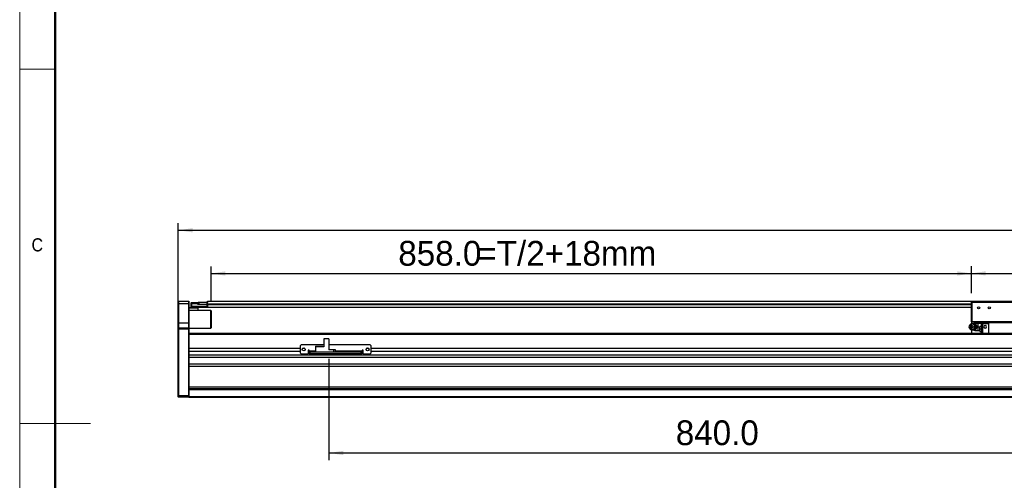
# Model space of a CAD drawing. Header units: millimetres. Extents: x 40 to 3320, y 40 to 2336.
# Tile 2 of 9: x 40 to 1151, y 1124 to 1644. Entities that reach past the tile are written whole.
import ezdxf

# ---------------------------------------------------------------- set-up
doc = ezdxf.new("R2010")
doc.units = ezdxf.units.MM
doc.header["$LTSCALE"] = 8
doc.layers.add('DIMNS', color=7, linetype='Continuous')
doc.styles.add('SLDTEXTSTYLE0', font='Gothic.ttf', dxfattribs={"width": 0.913})
doc.styles.add('SLDTEXTSTYLE7', font='txt')
doc.dimstyles.new('SLDDIMSTYLE3', dxfattribs={"dimtxt": 28, "dimasz": 16, "dimexe": 0, "dimexo": 0.0625, "dimgap": 7, "dimtad": 2, "dimdec": 1, "dimrnd": 1e-09, "dimzin": 4, "dimdsep": 46, "dimtxsty": 'SLDTEXTSTYLE7', "dimsah": 1, "dimcen": 0.09, "dimadec": 0, "dimazin": 1, "dimtfac": 1, "dimtdec": 1, "dimtofl": 0, "dimtmove": 0, "dimatfit": 3, "dimfxl": 0, "dimfrac": 2, "dimtolj": 1, "dimtzin": 12, "dimarcsym": 0})

# ---------------------------------------------------------------- blocks, each defined once
blk = doc.blocks.new('_D_13')
at = {"layer": 'DIMNS'}
for p, q in [((219, 1304.8), (219, 1414.2)), ((2259, 1304.8), (2259, 1414.2)), ((219, 1406.2), (2259, 1406.2))]:
    blk.add_line(p, q, dxfattribs=at)
for points in [[(219, 1406.2), (235, 1403.8), (235, 1408.6)], [(2259, 1406.2), (2243, 1408.6), (2243, 1403.8)]]:
    blk.add_solid(points, dxfattribs=at)
at = {"layer": 'DIMNS', "insert": (1186.4, 1442.9), "char_height": 28, "attachment_point": 1, "style": 'SLDTEXTSTYLE7'}
blk.add_mtext('2040.0', dxfattribs=at)
blk = doc.blocks.new('_D_14')
at = {"layer": 'DIMNS'}
for p, q in [((256, 1325.3), (256, 1365.4)), ((256, 1357.4), (1114, 1357.4)), ((1114, 1335), (1114, 1365.4))]:
    blk.add_line(p, q, dxfattribs=at)
for points in [[(256, 1357.4), (272, 1355), (272, 1359.8)], [(1114, 1357.4), (1098, 1359.8), (1098, 1355)]]:
    blk.add_solid(points, dxfattribs=at)
at = {"layer": 'DIMNS', "char_height": 28, "attachment_point": 1, "style": 'SLDTEXTSTYLE7'}
for s, insert in [('858.0', (467.2, 1394.2)), ('=T/2+18mm', (556.4, 1394.2))]:
    blk.add_mtext(s, dxfattribs=dict(at, insert=insert))
blk = doc.blocks.new('_D_15')
at = {"layer": 'DIMNS'}
for p, q in [((1114, 1335), (1114, 1365.5)), ((1114, 1357.5), (1364, 1357.5)), ((1364, 1335), (1364, 1365.5))]:
    blk.add_line(p, q, dxfattribs=at)
for points in [[(1114, 1357.5), (1130, 1355.1), (1130, 1359.9)], [(1364, 1357.5), (1348, 1359.9), (1348, 1355.1)]]:
    blk.add_solid(points, dxfattribs=at)
at = {"layer": 'DIMNS', "insert": (1196.5, 1394.2), "char_height": 28, "attachment_point": 1, "style": 'SLDTEXTSTYLE7'}
blk.add_mtext('250.0', dxfattribs=at)
blk = doc.blocks.new('_D_17')
at = {"layer": 'DIMNS'}
for p, q in [((1229, 1268), (1229, 1146.7)), ((389, 1261), (389, 1146.7)), ((389, 1154.7), (1229, 1154.7))]:
    blk.add_line(p, q, dxfattribs=at)
for points in [[(389, 1154.7), (405, 1152.3), (405, 1157.1)], [(1229, 1154.7), (1213, 1157.1), (1213, 1152.3)]]:
    blk.add_solid(points, dxfattribs=at)
at = {"layer": 'DIMNS', "insert": (780.3, 1191.5), "char_height": 28, "attachment_point": 1, "style": 'SLDTEXTSTYLE7'}
blk.add_mtext('840.0', dxfattribs=at)

msp = doc.modelspace()

# ---------------------------------------------------------------- linework, layer by layer
at = {"color": 7, "linetype": 'Continuous', "lineweight": 18}
for p, q in [((40, 2336), (40, 40)), ((80, 2296), (80, 80)), ((40, 1588), (80, 1588)), ((40, 1188), (120, 1188))]:
    msp.add_line(p, q, dxfattribs=at)
at = {"color": 7, "linetype": 'Continuous', "lineweight": 50}
msp.add_line((80, 2296), (80, 80), dxfattribs=at)
at = {"color": 7, "linetype": 'Continuous', "lineweight": 25}
for p, q in [((219.2890581, 1326.1522943), (218.9891275, 1325.8522967)), ((218.9891275, 1323.1522957), (218.9891275, 1325.8522967)), ((219.2890581, 1323.1522957), (218.9891275, 1323.1522957)), ((218.9891275, 1301.1522958), (218.9891275, 1323.1522957)), ((219.2890581, 1326.1522943), (219.2890581, 1323.1522957)), ((219.2890581, 1326.1522943), (230.6891616, 1326.1522943)), ((230.6891616, 1323.1522957), (219.2890581, 1323.1522957)), ((219.2890581, 1323.1522957), (219.2890581, 1301.1522958)), ((230.6891616, 1323.1522957), (230.6891616, 1326.1522943)), ((230.6891616, 1326.1522943), (230.9890922, 1325.8522967)), ((230.6891616, 1323.1522957), (230.9890922, 1323.1522957)), ((230.6891616, 1301.1522958), (230.6891616, 1323.1522957)), ((230.9890922, 1325.8522967), (230.9890922, 1323.1522957)), ((230.9890922, 1323.1522957), (230.9890922, 1301.1522958)), ((233.4891494, 1324.3523011), (233.78908, 1324.6522987)), ((233.4891494, 1323.1522957), (233.4891494, 1324.3523011)), ((233.4891494, 1323.1522957), (233.78908, 1323.1522957)), ((233.4891494, 1320.6522981), (233.4891494, 1323.1522957)), ((233.78908, 1324.6522987), (233.78908, 1323.1522957)), ((233.78908, 1324.6522987), (240.9890827, 1324.6522987)), ((233.78908, 1323.1522957), (233.78908, 1320.6522981)), ((240.9890827, 1323.1522957), (233.78908, 1323.1522957)), ((240.9890827, 1324.6522987), (240.9890827, 1323.1522957)), ((240.9890827, 1322.352297), (240.9890827, 1323.1522957)), ((240.9890827, 1322.6522947), (251.6891297, 1322.6522947)), ((251.6891297, 1322.352297), (240.9890827, 1322.352297)), ((241.489106, 1322.8522981), (241.489106, 1324.8522947)), ((241.489106, 1324.8522947), (241.9891294, 1324.8522947)), ((241.9891294, 1322.8522981), (241.489106, 1322.8522981)), ((241.489106, 1322.8522981), (241.489106, 1322.6522947)), ((241.9891294, 1324.8522947), (241.9891294, 1322.8522981)), ((241.9891294, 1324.8522947), (251.4890965, 1324.8522947)), ((241.9891294, 1322.8522981), (251.4890965, 1322.8522981)), ((251.4890965, 1322.8522981), (251.4890965, 1324.8522947)), ((251.4890965, 1324.8522947), (251.9891199, 1324.8522947)), ((251.9891199, 1322.8522981), (251.4890965, 1322.8522981)), ((251.6891297, 1322.6522947), (251.6891297, 1322.352297)), ((251.6891297, 1322.6522947), (251.9891199, 1322.352297)), ((251.9891199, 1322.6522947), (251.6891297, 1322.6522947)), ((251.6891297, 1320.6522981), (251.6891297, 1322.352297)), ((251.6891297, 1322.352297), (251.9891199, 1322.352297)), ((251.9891199, 1326.0022992), (2225.989097, 1326.0022992)), ((251.9891199, 1324.8522947), (251.9891199, 1326.0022992)), ((251.9891199, 1324.8522947), (251.9891199, 1324.6606136)), ((251.9891199, 1323.0023006), (251.9891199, 1324.6606136)), ((251.9891199, 1322.5022996), (251.9891199, 1323.0023006)), ((251.9891199, 1322.352297), (251.9891199, 1322.5022996)), ((251.9891199, 1322.352297), (251.9891199, 1320.6522981)), ((1114.289106, 1325.1522997), (1113.9891084, 1324.8522947)), ((1114.289106, 1324.8522947), (1113.9891084, 1324.8522947)), ((1113.9891084, 1302.9522965), (1113.9891084, 1324.8522947)), ((1114.289106, 1325.1522997), (1363.6891108, 1325.1522997)), ((1114.289106, 1325.1522997), (1114.289106, 1324.8522947)), ((1114.289106, 1324.8522947), (1114.289106, 1302.9522965)), ((1363.6891108, 1324.8522947), (1114.289106, 1324.8522947)), ((230.9890922, 1319.152295), (233.78908, 1319.152295)), ((240.9890827, 1318.1523005), (230.9890922, 1318.1523005)), ((255.4891046, 1315.6522954), (230.9890922, 1315.6522954)), ((233.4891494, 1319.4523001), (233.4891494, 1320.6522981)), ((233.78908, 1320.6522981), (233.4891494, 1320.6522981)), ((233.78908, 1319.152295), (233.4891494, 1319.4523001)), ((233.78908, 1320.6522981), (233.78908, 1319.152295)), ((233.78908, 1320.6522981), (251.6891297, 1320.6522981)), ((251.6891297, 1319.152295), (233.78908, 1319.152295)), ((240.9890827, 1319.152295), (240.9890827, 1318.1523005)), ((240.9890827, 1318.1523005), (240.9890827, 1315.6522954)), ((251.6891297, 1319.152295), (251.6891297, 1320.6522981)), ((251.6891297, 1320.6522981), (251.9891199, 1320.6522981)), ((251.6891297, 1319.152295), (251.9891199, 1319.4523001)), ((251.9891199, 1320.6522981), (251.9891199, 1319.4523001)), ((251.9891199, 1319.502301), (1113.9891084, 1319.502301)), ((255.989128, 1315.1522944), (255.4891046, 1315.6522954)), ((255.4891046, 1295.6522996), (255.4891046, 1315.6522954)), ((255.989128, 1315.1522944), (255.989128, 1296.1523006)), ((219.2890581, 1301.1522958), (218.9891275, 1301.1522958)), ((218.9891275, 1295.8522955), (218.9891275, 1301.1522958)), ((219.2890581, 1301.1522958), (219.2890581, 1296.1523006)), ((230.6891616, 1301.1522958), (219.2890581, 1301.1522958)), ((230.6891616, 1296.1523006), (230.6891616, 1301.1522958)), ((230.9890922, 1301.1522958), (230.6891616, 1301.1522958)), ((230.9890922, 1301.1522958), (230.9890922, 1295.8522955)), ((1113.9891084, 1302.9522965), (1114.289106, 1302.6522988)), ((1114.289106, 1302.9522965), (1113.9891084, 1302.9522965)), ((1113.9891084, 1302.9522965), (1113.9891084, 1300.6522948)), ((1115.9264829, 1300.6522948), (1114.1230848, 1300.6522948)), ((1114.289106, 1302.9522965), (1228.9891086, 1302.9522965)), ((1114.289106, 1302.9522965), (1114.289106, 1302.6522988)), ((1228.9891086, 1302.6522988), (1114.289106, 1302.6522988)), ((1117.843264, 1300.6522948), (1115.9264829, 1300.6522948)), ((1117.843264, 1300.6522948), (1118.5504209, 1300.6522948)), ((1117.843264, 1300.6522948), (1118.716621, 1298.902295)), ((1117.8891074, 1301.1522958), (1121.314102, 1301.1522958)), ((1119.5371535, 1298.902295), (1118.5504209, 1300.6522948)), ((1121.4891087, 1299.1522992), (1121.6549139, 1301.1522958)), ((1121.4891087, 1299.1522992), (1121.4891087, 1301.1522958)), ((1121.6549139, 1301.1522958), (1124.9891084, 1301.1522958)), ((1126.4891114, 1301.7522985), (1124.9891084, 1301.7522985)), ((1124.9891084, 1301.7522985), (1124.9891084, 1300.812296)), ((1126.4891114, 1300.812296), (1124.9891084, 1300.812296)), ((1124.9891084, 1300.812296), (1124.9891084, 1289.6523023)), ((1126.4891114, 1301.8523002), (1126.4891114, 1300.902299)), ((1126.4891114, 1301.8523002), (1132.9891097, 1301.8523002)), ((1126.4891114, 1300.902299), (1126.4891114, 1289.6522949)), ((1126.4891114, 1300.902299), (1132.9891097, 1300.902299)), ((1132.9891097, 1302.6522988), (1132.9891097, 1301.6522968)), ((1180.9891101, 1301.6522968), (1132.9891097, 1301.6522968)), ((1132.9891097, 1301.6522968), (1132.9891097, 1289.6523023)), ((219.2890581, 1296.1523006), (218.9891275, 1295.8522955)), ((218.9891275, 1294.6522975), (218.9891275, 1295.8522955)), ((218.9891275, 1219.7765621), (218.9891275, 1294.6522975)), ((219.2890581, 1294.6522975), (218.9891275, 1294.6522975)), ((219.2890581, 1296.1523006), (219.2890581, 1294.6522975)), ((219.2890581, 1296.1523006), (230.6891616, 1296.1523006)), ((230.6891616, 1294.6522975), (219.2890581, 1294.6522975)), ((219.2890581, 1294.6522975), (219.2890581, 1219.652298)), ((230.6891616, 1294.6522975), (230.6891616, 1296.1523006)), ((230.9890922, 1295.8522955), (230.6891616, 1296.1523006)), ((230.6891616, 1219.652298), (230.6891616, 1294.6522975)), ((230.9890922, 1294.6522975), (230.6891616, 1294.6522975)), ((230.9890922, 1295.8522955), (230.9890922, 1294.6522975)), ((230.9890922, 1295.6522996), (255.4891046, 1295.6522996)), ((230.9890922, 1294.6522975), (230.9890922, 1289.3664459)), ((1113.9891084, 1289.653554), (230.9890922, 1289.653554)), ((1228.9891086, 1289.6523023), (230.9890922, 1289.6523023)), ((230.9890922, 1289.3664459), (230.9890922, 1288.6523003)), ((255.4891046, 1295.6522996), (255.989128, 1296.1523006)), ((1112.1771421, 1299.439981), (1111.5942534, 1298.782512)), ((1111.5942534, 1295.5220858), (1112.1771421, 1294.8646093)), ((1113.523164, 1293.9950669), (1113.9725532, 1293.9192722)), ((1113.9891084, 1293.6522955), (1113.9891084, 1289.6523023)), ((1115.9264829, 1293.6522955), (1114.1230848, 1293.6522955)), ((1115.3154831, 1297.1522952), (1117.3991721, 1297.1522952)), ((1117.843264, 1293.6522955), (1115.9264829, 1293.6522955)), ((1118.716621, 1295.4022953), (1117.843264, 1293.6522955)), ((1117.843264, 1293.6522955), (1118.5504209, 1293.6522955)), ((1117.8891074, 1293.1522945), (1121.314102, 1293.1522945)), ((1118.5504209, 1293.6522955), (1119.5371535, 1295.4022953)), ((1118.716621, 1298.902295), (1119.7033461, 1297.1522952)), ((1119.7033461, 1297.1522952), (1118.716621, 1295.4022953)), ((1120.4105105, 1297.1522952), (1119.5371535, 1298.902295)), ((1119.5371535, 1295.4022953), (1120.4105105, 1297.1522952)), ((1119.7033461, 1297.1522952), (1120.4105105, 1297.1522952)), ((1121.6549139, 1297.1522952), (1121.4891087, 1299.1522992)), ((1121.4891087, 1295.1522985), (1121.4891087, 1299.1522992)), ((1121.4891087, 1295.1522985), (1121.6549139, 1297.1522952)), ((1121.6549139, 1293.1522945), (1121.4891087, 1295.1522985)), ((1121.4891087, 1293.1522945), (1121.4891087, 1295.1522985)), ((1121.6549139, 1297.1522952), (1123.3766612, 1297.1522952)), ((1121.6549139, 1293.1522945), (1122.9950424, 1293.1522945)), ((1122.9891118, 1296.002298), (1122.9891118, 1294.6522975)), ((1122.9891118, 1294.6522975), (1122.9891118, 1293.302297)), ((1124.9891084, 1297.9023004), (1124.8891067, 1297.9023004)), ((1124.9891084, 1294.6522975), (1124.8891067, 1294.6522975)), ((1124.8891067, 1291.4022947), (1124.9891084, 1291.4022947)), ((230.9890922, 1288.6523003), (230.9890922, 1272.6491908)), ((382.9891022, 1283.5523034), (382.9891022, 1274.6523017)), ((388.9890846, 1283.5523034), (382.9891022, 1283.5523034)), ((388.9890846, 1283.5523034), (388.9890846, 1271.1523021)), ((230.9890922, 1272.6491908), (230.9890922, 1269.2491928)), ((356.4891156, 1272.6491908), (230.9890922, 1272.6491908)), ((356.4891156, 1269.2491928), (230.9890922, 1269.2491928)), ((230.9890922, 1269.2491928), (230.9890922, 1264.9884516)), ((357.4891027, 1276.652302), (356.4891156, 1275.6523037)), ((356.4891156, 1275.6523037), (356.4891156, 1267.6523024)), ((356.4891156, 1267.6523024), (357.4891027, 1266.6523041)), ((382.9891022, 1276.652302), (357.4891027, 1276.652302)), ((357.4891027, 1266.6523041), (365.4891189, 1266.6523041)), ((361.8661102, 1272.6491908), (359.1120776, 1272.6491908)), ((366.489106, 1270.6523048), (365.4891189, 1270.6523048)), ((365.4891189, 1270.6523048), (365.4891189, 1266.6523041)), ((366.489106, 1269.2491928), (365.4891189, 1269.2491928)), ((366.489106, 1269.6523028), (366.489106, 1270.6523048)), ((366.489106, 1269.6523028), (366.489106, 1268.6523044)), ((366.489106, 1266.6523041), (366.489106, 1268.6523044)), ((366.489106, 1268.6523044), (367.4890932, 1268.6523044)), ((367.4890932, 1266.6523041), (366.489106, 1266.6523041)), ((367.4890932, 1268.6523044), (367.4890932, 1266.6523041)), ((425.4891213, 1268.6523044), (367.4890932, 1268.6523044)), ((425.4891213, 1266.6523041), (367.4890932, 1266.6523041)), ((373.7891253, 1275.1523027), (381.5891083, 1275.1523027)), ((373.7891253, 1275.1523027), (373.7891253, 1274.6523017)), ((373.7891253, 1274.6523017), (373.7891253, 1268.6523044)), ((382.9891022, 1274.6523017), (373.7891253, 1274.6523017)), ((382.0891317, 1274.6523017), (381.5891083, 1275.1523027)), ((435.4891118, 1276.652302), (388.9890846, 1276.652302)), ((394.4891032, 1271.1523021), (388.9890846, 1271.1523021)), ((394.4891032, 1268.6523044), (394.4891032, 1271.1523021)), ((396.489137, 1271.1523021), (394.4891032, 1271.1523021)), ((396.489137, 1268.6523044), (396.489137, 1271.1523021)), ((425.4891213, 1266.6523041), (425.4891213, 1268.6523044)), ((425.4891213, 1268.6523044), (426.4891084, 1268.6523044)), ((426.4891084, 1266.6523041), (425.4891213, 1266.6523041)), ((427.4890955, 1270.6523048), (426.4891084, 1270.6523048)), ((426.4891084, 1270.6523048), (426.4891084, 1269.6523028)), ((426.4891084, 1268.6523044), (426.4891084, 1269.6523028)), ((427.4890955, 1269.2491928), (426.4891084, 1269.2491928)), ((426.4891084, 1268.6523044), (426.4891084, 1266.6523041)), ((427.4890955, 1266.6523041), (427.4890955, 1270.6523048)), ((427.4890955, 1266.6523041), (435.4891118, 1266.6523041)), ((433.8661369, 1272.6491908), (431.1121043, 1272.6491908)), ((436.4890989, 1275.6523037), (435.4891118, 1276.652302)), ((435.4891118, 1266.6523041), (436.4890989, 1267.6523024)), ((436.4890989, 1267.6523024), (436.4890989, 1275.6523037)), ((2041.489118, 1272.6491908), (436.4890989, 1272.6491908)), ((2041.489118, 1269.2491928), (436.4890989, 1269.2491928)), ((2246.9891246, 1264.9884516), (230.9890922, 1264.9884516)), ((230.9890922, 1264.9884516), (230.9890922, 1263.6807816)), ((230.9890922, 1263.6807816), (230.9890922, 1226.4522979)), ((2246.9891246, 1262.3903746), (230.9890922, 1262.3903746)), ((2246.9891246, 1254.8848199), (230.9890922, 1254.8848199)), ((2246.9891246, 1252.2867465), (230.9890922, 1252.2867465)), ((2246.9891246, 1229.152298), (230.9890922, 1229.152298)), ((2246.9891246, 1227.1522976), (230.9890922, 1227.1522976)), ((230.9890922, 1226.4522979), (230.9890922, 1226.1522984)), ((2246.9891246, 1226.1522984), (230.9890922, 1226.1522984)), ((230.9890922, 1226.1522984), (230.9890922, 1218.152298)), ((218.9891275, 1219.7765621), (219.2890581, 1219.652298)), ((218.9891275, 1217.952298), (218.9891275, 1219.7765621)), ((218.9891275, 1217.952298), (219.2890581, 1217.652298)), ((219.2890581, 1219.652298), (230.6891616, 1219.652298)), ((219.2890581, 1219.652298), (219.2890581, 1217.652298)), ((230.6891616, 1217.652298), (219.2890581, 1217.652298)), ((230.9890922, 1219.7765621), (230.6891616, 1219.652298)), ((230.6891616, 1217.652298), (230.6891616, 1219.652298)), ((230.9890922, 1217.952298), (230.6891616, 1217.652298)), ((2246.9891246, 1218.152298), (230.9890922, 1218.152298)), ((230.9890922, 1218.152298), (230.9890922, 1217.1522979)), ((2246.9891246, 1217.1522979), (230.9890922, 1217.1522979))]:
    msp.add_line(p, q, dxfattribs=at)
at = {"color": 8, "linetype": 'Continuous', "lineweight": 25}
for p, q in [((251.9891199, 1323.0023006), (1113.9891084, 1323.0023006)), ((251.9891199, 1322.5022996), (1113.9891084, 1322.5022996)), ((1124.8891067, 1297.9023004), (1124.8891067, 1294.6522975)), ((1124.8891067, 1294.6522975), (1124.8891067, 1291.4022947)), ((1228.9891086, 1288.6523003), (230.9890922, 1288.6523003)), ((373.7891253, 1269.6523028), (366.489106, 1269.6523028)), ((426.4891084, 1269.6523028), (396.489137, 1269.6523028))]:
    msp.add_line(p, q, dxfattribs=at)
at = {"color": 7, "linetype": 'Continuous', "lineweight": 25, "flags": 128}
for points in [[(1117.8878333, 1301.1522958), (1116.6517597, 1300.9561071), (1116.0117324, 1300.6843621)], [(1115.876482, 1293.6955163), (1116.6548442, 1293.3474848), (1117.8910743, 1293.1523019)]]:
    msp.add_lwpolyline(points, dxfattribs=at)
at = {"color": 7, "linetype": 'Continuous', "lineweight": 25}
for centre, radius in [((1121.9891084, 1318.652298), 1.25), ((1133.9891084, 1318.652298), 1.25), ((360.4891084, 1271.652303), 1.7), ((432.4891084, 1271.652303), 1.7)]:
    msp.add_circle(centre, radius, dxfattribs=at)
for centre, radius, start, end in [((1114.378504, 1297.3610357), 3.0278719, 356.04691166, 136.6382099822), ((1115.9290173, 1297.6578875), 2.9944084, 90.0484947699, 110.9250601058), ((1115.8717241, 1297.4657404), 3.1870248, 26.7918756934, 89.0155082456), ((1113.1522927, 1297.2966555), 2.168002, 356.1820306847, 183.8179693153), ((1113.1522927, 1297.0079417), 2.1680015, 176.1822121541, 3.8177878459), ((1114.3985465, 1296.8978044), 3.0113983, 222.467078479, 4.8477998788), ((1113.1522965, 1297.2032302), 0.7649426, 356.1820338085, 183.8179661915), ((1113.1522965, 1297.1013624), 0.7649425, 176.182205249, 3.817794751), ((1115.9292213, 1296.6482295), 2.9959352, 248.3850029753, 269.9476296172), ((1115.8717047, 1296.8388809), 3.1870562, 270.984831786, 333.2077842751), ((1115.4141877, 1297.1595245), 3.7340748, 359.8890718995, 27.8216474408), ((1115.4141161, 1297.1450834), 3.7341464, 332.1786257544, 0.1106549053), ((1124.8891084, 1296.002298), 1.9, 90, 180), ((1124.8891084, 1293.302298), 1.9, 180, 270), ((1129.3891084, 1297.152298), 1.65, 0, 180), ((1129.3891084, 1297.152298), 1.65, 180, 0)]:
    msp.add_arc(centre, radius, start, end, dxfattribs=at)
for points, knots in [([(1117.7025076, 1297.1526826), (1117.6921259, 1297.4312843), (1117.6686607, 1298.0609964), (1117.2531009, 1298.9750937), (1116.5570009, 1299.7769964), (1115.6331635, 1300.3170964), (1114.6172286, 1300.5037321), (1113.8524978, 1300.4706624), (1113.5002711, 1300.2991073), (1113.4503569, 1300.2747962)], [0, 0, 0, 0, 0.1339564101, 0.302776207, 0.4733581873, 0.6432110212, 0.810065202, 0.9730842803, 1, 1, 1, 1]), ([(1113.0546119, 1297.1522952), (1112.9232589, 1297.1522952), (1112.66055, 1297.1522952), (1112.4795517, 1297.1522952), (1112.3890515, 1297.1522952)], [0, 0, 0, 0, 0.4999942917, 1, 1, 1, 1]), ([(1113.0546119, 1297.1522952), (1113.194637, 1297.1522952), (1113.4746926, 1297.1522952), (1113.7685899, 1297.1522952), (1113.9155414, 1297.1522952)], [0, 0, 0, 0, 0.499990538, 1, 1, 1, 1]), ([(1114.3030759, 1293.8635269), (1114.3563398, 1293.8534486), (1114.7391117, 1293.7810222), (1115.4680651, 1293.9562506), (1116.3617649, 1294.3842017), (1117.0850121, 1295.0855957), (1117.5476346, 1295.9626948), (1117.756619, 1296.6903072), (1117.7100822, 1297.0879586), (1117.7025076, 1297.1526826)], [0, 0, 0, 0, 0.0305926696, 0.2198488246, 0.4055915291, 0.5898615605, 0.7751122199, 0.9633959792, 1, 1, 1, 1]), ([(1117.7111726, 1297.1522952), (1117.7190715, 1297.1522952), (1117.7348693, 1297.1522952), (1117.5110711, 1297.1522952), (1117.3991721, 1297.1522952)], [0, 0, 0, 0, 0.5000004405, 1, 1, 1, 1]), ([(1119.1482555, 1297.1522952), (1118.8219163, 1297.1522952), (1118.1692378, 1297.1522952), (1117.863861, 1297.1522952), (1117.7111726, 1297.1522952)], [0, 0, 0, 0, 0.4999998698, 1, 1, 1, 1]), ([(1124.8891067, 1294.6522975), (1124.6500947, 1294.6522975), (1124.2824181, 1294.6522975), (1123.8400631, 1294.6522975), (1123.5356726, 1294.6522975), (1123.290458, 1294.6522975), (1123.0535254, 1294.6522975), (1123.0144882, 1294.6522975), (1122.9891118, 1294.6522975)], [0, 0, 0, 0, 0.2394563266, 0.3683600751, 0.5000004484, 0.6316392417, 0.7605441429, 1, 1, 1, 1])]:
    msp.add_open_spline(points, degree=3, knots=knots, dxfattribs=at)
at = {"color": 8, "linetype": 'Continuous', "lineweight": 25}
for points, knots in [([(1117.8891074, 1300.6522948), (1117.8891074, 1300.6818842), (1117.8891074, 1300.8806933), (1117.8891074, 1301.0823098), (1117.8891074, 1301.1289672), (1117.8891074, 1301.1522958)], [0, 0, 0, 0, 0.0803997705, 0.5402003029, 1, 1, 1, 1]), ([(1117.8891074, 1293.1522945), (1117.8891074, 1293.1756272), (1117.8891074, 1293.2222925), (1117.8891074, 1293.4238971), (1117.8891074, 1293.622706), (1117.8891074, 1293.6522955)], [0, 0, 0, 0, 0.4598005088, 0.9196001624, 1, 1, 1, 1])]:
    msp.add_open_spline(points, degree=3, knots=knots, dxfattribs=at)

# ---------------------------------------------------------------- texts
at = {"color": 7, "linetype": 'Continuous', "lineweight": 0, "insert": (53.3333333, 1397.1704528), "char_height": 14.8166667, "attachment_point": 1, "style": 'SLDTEXTSTYLE0'}
msp.add_mtext('C', dxfattribs=at)

# ---------------------------------------------------------------- dimensions: what is measured, and where the dimension line sits
at = {"layer": 'DIMNS'}
for base, p1, p2, picture, middle in [((2258.9891084, 1406.152298), (218.9891084, 1294.652298), (2258.9891084, 1294.652298), '_D_13', (1241.0866005, 1406.152298)), ((1363.9891084, 1357.4568827), (1113.9891084, 1324.852298), (1363.9891084, 1324.852298), '_D_15', (1241.0866005, 1357.4568827)), ((1228.9891084, 1154.7342524), (388.9891084, 1271.152303), (1228.9891084, 1278.152303), '_D_17', (824.8851578, 1154.7342524))]:
    dim = msp.add_linear_dim(base=base, p1=p1, p2=p2, angle=0, dimstyle='SLDDIMSTYLE3', dxfattribs=at)
    dim.commit()
    dim.dimension.update_dxf_attribs({"geometry": picture, "text_midpoint": middle, "dimtype": 160})
dim = msp.add_linear_dim(base=(1113.9891084, 1357.4116499), p1=(255.9891084, 1315.152298), p2=(1113.9891084, 1324.852298), angle=0, text='<>=T/2+18mm', dimstyle='SLDDIMSTYLE3', dxfattribs=at)
dim.commit()
dim.dimension.update_dxf_attribs({"geometry": '_D_14', "text_midpoint": (617.3279851, 1357.4116499), "dimtype": 160})

doc.saveas('drawing.dxf')
